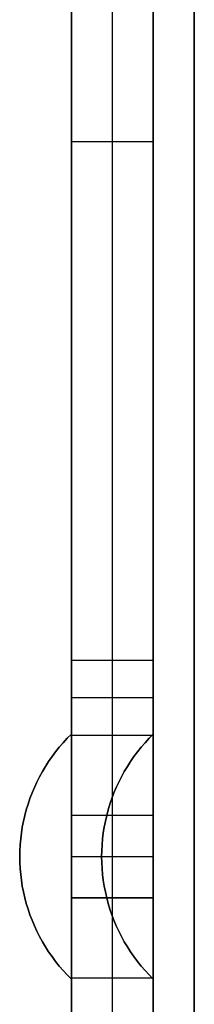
# Model space of a CAD drawing. Header units: millimetres. Extents: x -88 to 88, y -12 to 103.
# Tile 14 of 256: x -69.161 to -68.62, y 9.466 to 12.528. Entities that reach past the tile are written whole.
import ezdxf

# ---------------------------------------------------------------- set-up
doc = ezdxf.new("R2010")
doc.units = ezdxf.units.MM
doc.layers.add('Default', color=7, linetype='Continuous', true_color=0x000000)

msp = doc.modelspace()

# ---------------------------------------------------------------- linework, layer by layer
at = {"layer": 'Default', "color": 254, "true_color": 0xcad1ee}
for points in [[(-69.00117731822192, 16.37678742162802), (-69.00117731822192, 1.289187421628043)], [(-69.00117731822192, 1.289187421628), (-69.00117731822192, 16.37678742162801)], [(-69.00117731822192, 1.035187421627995), (-69.00117731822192, 16.37678742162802)], [(-69.00117731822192, 16.376787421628), (-69.00117731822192, 1.28918742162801)], [(-69.00117731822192, 16.37678742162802), (-69.00117731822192, 1.069216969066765)], [(-68.87417731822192, 1.069216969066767), (-68.87417731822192, 16.37678742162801)], [(-68.74717731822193, 1.289187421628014), (-68.74717731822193, 16.37678742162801)], [(-68.74717731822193, 16.37678742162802), (-68.74717731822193, 1.289187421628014)], [(-68.62017731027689, 7.75650174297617), (-68.62017731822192, 16.37678742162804)], [(-68.62017731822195, 1.644787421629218), (-68.62017731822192, 16.37678742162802)], [(-68.62017731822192, 16.37678742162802), (-68.62017731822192, 1.644787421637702)], [(-69.00117731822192, 13.76058742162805), (-69.00117731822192, 10.53478742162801)], [(-68.87417731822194, 10.53478742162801), (-68.87417731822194, 13.76058742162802)], [(-68.7471773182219, 13.76058742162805), (-68.74717731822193, 10.53478742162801)], [(-68.74717731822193, 12.14768742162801), (-69.00117731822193, 12.14768742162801)], [(-68.74717731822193, 10.53478742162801), (-69.00117731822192, 10.53478742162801)], [(-68.74717731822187, 10.53478742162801), (-69.00117731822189, 10.53478742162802)], [(-68.7471773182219, 10.53478742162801), (-69.00117731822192, 10.53478742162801)], [(-68.74717731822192, 10.41893119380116), (-69.00117731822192, 10.41893119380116)], [(-69.1613518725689, 9.925187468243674), (-69.1610326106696, 9.943636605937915), (-69.16007521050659, 9.96206365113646), (-69.15848081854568, 9.980446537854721), (-69.15625134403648, 9.99876325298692), (-69.15338945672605, 10.01699186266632), (-69.149898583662, 10.03511053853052), (-69.14578290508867, 10.05309758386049), (-69.14104734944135, 10.07093145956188), (-69.13569758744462, 10.08859080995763), (-69.12974002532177, 10.10605448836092), (-69.12318179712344, 10.12330158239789), (-69.1160307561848, 10.1403114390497), (-69.10829546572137, 10.15706368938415), (-69.09998518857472, 10.17353827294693), (-69.09110987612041, 10.18971546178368), (-69.0816801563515, 10.20557588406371), (-69.07170732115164, 10.22110054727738), (-69.0612033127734, 10.23627086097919), (-69.05018070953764, 10.25106865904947), (-69.0386527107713, 10.26547622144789), (-69.02663312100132, 10.2794762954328), (-69.01413633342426, 10.29305211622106), (-69.00117731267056, 10.30618742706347)], [(-69.00117731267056, 10.30618742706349), (-69.01413633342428, 10.29305211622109), (-69.02663312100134, 10.27947629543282), (-69.03865271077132, 10.26547622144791), (-69.05018070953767, 10.2510686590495), (-69.0612033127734, 10.23627086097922), (-69.07170732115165, 10.2211005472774), (-69.08168015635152, 10.20557588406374), (-69.09110987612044, 10.18971546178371), (-69.09998518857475, 10.17353827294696), (-69.1082954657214, 10.15706368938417), (-69.11603075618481, 10.14031143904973), (-69.12318179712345, 10.12330158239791), (-69.1297400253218, 10.10605448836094), (-69.13569758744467, 10.08859080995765), (-69.1410473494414, 10.0709314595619), (-69.1457829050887, 10.05309758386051), (-69.14989858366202, 10.03511053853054), (-69.15338945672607, 10.01699186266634), (-69.1562513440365, 9.998763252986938), (-69.15848081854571, 9.98044653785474), (-69.16007521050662, 9.962063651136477), (-69.16103261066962, 9.94363660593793), (-69.16135187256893, 9.92518746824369)], [(-69.00117731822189, 10.30618742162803), (-69.01413633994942, 10.29305210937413), (-69.02663312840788, 10.27947628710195), (-69.03865271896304, 10.26547621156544), (-69.0501807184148, 10.25106864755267), (-69.06120332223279, 10.23627084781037), (-69.07170733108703, 10.22110053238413), (-69.08168016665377, 10.20557586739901), (-69.09110988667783, 10.18971544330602), (-69.09998519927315, 10.17353825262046), (-69.10829547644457, 10.15706366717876), (-69.11603076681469, 10.14031141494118), (-69.12318180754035, 10.12330155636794), (-69.12974003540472, 10.1060544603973), (-69.13569759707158, 10.08859078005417), (-69.14104735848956, 10.07093142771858), (-69.14578291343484, 10.05309755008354), (-69.14989859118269, 10.03511050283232), (-69.15338946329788, 10.01699182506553), (-69.15625134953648, 9.998763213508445), (-69.1584808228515, 9.980446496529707), (-69.16007521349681, 9.96206360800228), (-69.16103261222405, 9.943636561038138), (-69.16135187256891, 9.925187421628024), (-69.16103261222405, 9.906738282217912), (-69.16007521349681, 9.88831123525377), (-69.1584808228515, 9.869928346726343), (-69.15625134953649, 9.851611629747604), (-69.1533894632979, 9.83338301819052), (-69.1498985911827, 9.815264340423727), (-69.14578291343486, 9.797277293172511), (-69.14104735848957, 9.779443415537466), (-69.13569759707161, 9.761784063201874), (-69.12974003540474, 9.744320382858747), (-69.12318180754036, 9.727073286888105), (-69.1160307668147, 9.710063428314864), (-69.1082954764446, 9.693311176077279), (-69.09998519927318, 9.676836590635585), (-69.09110988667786, 9.66065939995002), (-69.0816801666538, 9.64479897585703), (-69.07170733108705, 9.629274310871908), (-69.06120332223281, 9.614103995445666), (-69.05018071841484, 9.599306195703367), (-69.03865271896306, 9.584898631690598), (-69.02663312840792, 9.570898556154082), (-69.01413633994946, 9.557322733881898), (-69.00117731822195, 9.544187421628)], [(-69.00117731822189, 10.30307496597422), (-68.7471773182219, 10.3030749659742)], [(-68.90735187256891, 9.925187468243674), (-68.9070326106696, 9.943636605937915), (-68.9060752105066, 9.96206365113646), (-68.9044808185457, 9.980446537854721), (-68.90225134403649, 9.99876325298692), (-68.89938945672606, 10.01699186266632), (-68.895898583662, 10.03511053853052), (-68.89178290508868, 10.05309758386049), (-68.88704734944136, 10.07093145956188), (-68.88169758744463, 10.08859080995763), (-68.87574002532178, 10.10605448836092), (-68.86918179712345, 10.12330158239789), (-68.86203075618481, 10.1403114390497), (-68.85429546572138, 10.15706368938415), (-68.84598518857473, 10.17353827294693), (-68.83710987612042, 10.18971546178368), (-68.8276801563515, 10.20557588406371), (-68.81770732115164, 10.22110054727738), (-68.80720331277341, 10.23627086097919), (-68.79618070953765, 10.25106865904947), (-68.78465271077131, 10.26547622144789), (-68.77263312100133, 10.2794762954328), (-68.76013633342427, 10.29305211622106), (-68.74717731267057, 10.30618742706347)], [(-68.7471773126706, 10.30618742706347), (-68.7601363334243, 10.29305211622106), (-68.77263312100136, 10.27947629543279), (-68.78465271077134, 10.26547622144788), (-68.7961807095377, 10.25106865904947), (-68.80720331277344, 10.23627086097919), (-68.81770732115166, 10.22110054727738), (-68.82768015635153, 10.20557588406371), (-68.83710987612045, 10.18971546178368), (-68.84598518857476, 10.17353827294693), (-68.8542954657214, 10.15706368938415), (-68.86203075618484, 10.14031143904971), (-68.86918179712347, 10.12330158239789), (-68.8757400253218, 10.10605448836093), (-68.88169758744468, 10.08859080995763), (-68.88704734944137, 10.07093145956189), (-68.8917829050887, 10.0530975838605), (-68.89589858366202, 10.03511053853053), (-68.89938945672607, 10.01699186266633), (-68.9022513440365, 9.998763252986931), (-68.90448081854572, 9.980446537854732), (-68.90607521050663, 9.962063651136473), (-68.90703261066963, 9.943636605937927), (-68.90735187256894, 9.925187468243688)], [(-68.74717731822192, 10.30618742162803), (-68.76013633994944, 10.29305210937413), (-68.7726331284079, 10.27947628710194), (-68.78465271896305, 10.26547621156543), (-68.7961807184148, 10.25106864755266), (-68.8072033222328, 10.23627084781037), (-68.81770733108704, 10.22110053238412), (-68.82768016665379, 10.205575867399), (-68.83710988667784, 10.18971544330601), (-68.84598519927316, 10.17353825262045), (-68.85429547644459, 10.15706366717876), (-68.8620307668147, 10.14031141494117), (-68.86918180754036, 10.12330155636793), (-68.87574003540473, 10.10605446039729), (-68.88169759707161, 10.08859078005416), (-68.88704735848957, 10.07093142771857), (-68.89178291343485, 10.05309755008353), (-68.8958985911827, 10.03511050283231), (-68.8993894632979, 10.01699182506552), (-68.90225134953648, 9.998763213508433), (-68.90448082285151, 9.980446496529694), (-68.90607521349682, 9.962063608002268), (-68.90703261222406, 9.943636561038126), (-68.90735187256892, 9.925187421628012), (-68.90703261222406, 9.9067382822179), (-68.90607521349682, 9.888311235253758), (-68.90448082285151, 9.869928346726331), (-68.90225134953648, 9.851611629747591), (-68.8993894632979, 9.833383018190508), (-68.89589859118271, 9.815264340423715), (-68.89178291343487, 9.797277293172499), (-68.88704735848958, 9.779443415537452), (-68.88169759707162, 9.76178406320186), (-68.87574003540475, 9.744320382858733), (-68.86918180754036, 9.727073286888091), (-68.86203076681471, 9.71006342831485), (-68.8542954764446, 9.693311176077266), (-68.84598519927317, 9.676836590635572), (-68.83710988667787, 9.660659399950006), (-68.8276801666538, 9.644798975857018), (-68.81770733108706, 9.629274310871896), (-68.80720332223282, 9.614103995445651), (-68.79618071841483, 9.599306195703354), (-68.78465271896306, 9.584898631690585), (-68.77263312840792, 9.570898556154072), (-68.76013633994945, 9.557322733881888), (-68.74717731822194, 9.544187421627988)], [(-69.00117731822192, 10.05293379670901), (-69.00117731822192, 9.797441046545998)], [(-68.7471773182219, 10.05293379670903), (-69.00117731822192, 10.05293379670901)], [(-68.87417731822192, 9.797441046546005), (-68.87417731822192, 10.05293379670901)], [(-68.7471773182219, 10.05293379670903), (-68.7471773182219, 9.797441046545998)], [(-69.00117731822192, 9.925187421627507), (-68.74717731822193, 9.925187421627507)], [(-69.00117731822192, 9.797441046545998), (-68.7471773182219, 9.797441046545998)], [(-68.74717731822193, 9.79744103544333), (-69.00117731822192, 9.79744103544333)], [(-68.7471773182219, 9.547299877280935), (-69.00117731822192, 9.547299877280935)]]:
    msp.add_lwpolyline(points, dxfattribs=at)
at = {"layer": 'Default', "color": 254, "true_color": 0xcad1ee, "extrusion": (1, 0, 0)}
for points in [[(10.53478742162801, -4.874600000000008), (10.53478742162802, -7.314600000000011)], [(10.53478742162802, -7.314600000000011), (10.30307496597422, -8.628706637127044)], [(10.53478742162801, -4.874600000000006), (10.53478742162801, -7.314600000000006)], [(10.53478742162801, -7.314600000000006), (10.3030749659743, -8.628706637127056)], [(10.53478742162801, -4.874600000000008), (10.53478742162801, -7.314600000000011)], [(10.53478742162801, -7.314600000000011), (10.3030749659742, -8.628706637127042)], [(10.30618742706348, -7.822600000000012), (10.30618742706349, -4.112600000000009)], [(10.30618742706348, -7.82260000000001), (10.30618742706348, -4.112600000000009)], [(9.925187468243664, -7.822600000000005), (9.925187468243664, -4.112600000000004)], [(9.925187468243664, -7.822600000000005), (9.925187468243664, -4.112600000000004)], [(9.797441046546, -8.838600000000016), (9.788792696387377, -8.838452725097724), (9.780154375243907, -8.838011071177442), (9.771536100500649, -8.83727555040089), (9.762947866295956, -8.836247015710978), (9.754399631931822, -8.834926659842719), (9.745901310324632, -8.83331601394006), (9.737462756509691, -8.831416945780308), (9.729093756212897, -8.829231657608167), (9.720804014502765, -8.826762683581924), (9.712603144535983, -8.824012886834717), (9.704500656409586, -8.820985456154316), (9.696505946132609, -8.81768390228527), (9.68862828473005, -8.814112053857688), (9.680876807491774, -8.81027405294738), (9.673260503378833, -8.806174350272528), (9.665788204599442, -8.80181770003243), (9.658468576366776, -8.797209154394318), (9.651310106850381, -8.792354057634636), (9.644321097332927, -8.787258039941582), (9.63750965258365, -8.781927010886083), (9.630883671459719, -8.776367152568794), (9.624450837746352, -8.770584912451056), (9.618218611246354, -8.764586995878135), (9.612194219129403, -8.75838035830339), (9.60638464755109, -8.751972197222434), (9.60079663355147, -8.745369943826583), (9.595436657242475, -8.738581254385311), (9.590310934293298, -8.73161400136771), (9.585425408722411, -8.724476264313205), (9.580785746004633, -8.71717632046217), (9.576397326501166, -8.709722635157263), (9.572265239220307, -8.702123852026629), (9.568394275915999, -8.694388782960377), (9.564788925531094, -8.686526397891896), (9.56145336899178, -8.678545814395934), (9.558391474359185, -8.670456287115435), (9.555606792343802, -8.662267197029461), (9.553102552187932, -8.653988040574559), (9.550881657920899, -8.64562841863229), (9.548946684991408, -8.637198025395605), (9.547299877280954, -8.628706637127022)], [(9.54418743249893, -4.112599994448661), (9.544187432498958, -7.822599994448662)], [(9.547299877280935, -8.628706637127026), (9.315587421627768, -7.314600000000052)], [(9.315587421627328, -7.314600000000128), (9.547299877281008, -8.628706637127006)], [(9.54418743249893, -4.112599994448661), (9.544187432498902, -7.822599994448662)], [(9.547299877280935, -8.628706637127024), (9.315587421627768, -7.314600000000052)]]:
    msp.add_lwpolyline(points, dxfattribs=at)
at = {"layer": 'Default', "color": 254, "true_color": 0xcad1ee, "extrusion": (-1.843711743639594e-14, 4.371141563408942e-08, 0.9999999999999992)}
msp.add_lwpolyline([(-69.00117731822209, 10.30618776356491), (-69.01413633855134, 10.29305245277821), (-69.02663312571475, 10.27947663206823), (-69.0386527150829, 10.26547655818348), (-69.05018071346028, 10.25106899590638), (-69.06120331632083, 10.23627119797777), (-69.07170732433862, 10.22110088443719), (-69.08168015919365, 10.20557622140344), (-69.09110987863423, 10.18971579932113), (-69.09998519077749, 10.17353861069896), (-69.10829546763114, 10.15706402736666), (-69.11603075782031, 10.14031177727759), (-69.12318179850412, 10.12330192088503), (-69.1297400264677, 10.10605482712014), (-69.13569758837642, 10.08859114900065), (-69.14104735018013, 10.07093179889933), (-69.14578290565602, 10.05309792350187), (-69.14989858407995, 10.03511087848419), (-69.15338945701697, 10.01699220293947), (-69.15625134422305, 9.998763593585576), (-69.15848081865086, 9.980446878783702), (-69.16007521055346, 9.9620639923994), (-69.16103261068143, 9.943636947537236), (-69.16135187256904, 9.925187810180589)], dxfattribs=at)
at = {"layer": 'Default', "color": 254, "true_color": 0xcad1ee, "extrusion": (0.9999999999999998, -2.185576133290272e-08, -6.277537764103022e-14)}
msp.add_lwpolyline([(10.30618591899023, -4.112600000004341), (10.30609205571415, -4.104143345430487), (10.30580713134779, -4.095614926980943), (10.30532626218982, -4.087020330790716), (10.30464473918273, -4.078365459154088), (10.303758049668, -4.0696565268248), (10.30266189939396, -4.060900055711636), (10.30135223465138, -4.052102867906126), (10.29982526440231, -4.043272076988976), (10.29807748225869, -4.03441507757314), (10.29610568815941, -4.02553953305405), (10.2939070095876, -4.016653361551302), (10.29147892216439, -4.007764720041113), (10.28881926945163, -3.998881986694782), (10.28592628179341, -3.990013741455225), (10.2827985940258, -3.98116874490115), (10.27943526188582, -3.972355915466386), (10.27583577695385, -3.963584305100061), (10.27200007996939, -3.954863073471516), (10.26792857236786, -3.946201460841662), (10.26362212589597, -3.93760875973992), (10.25908209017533, -3.929094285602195), (10.25431029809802, -3.920667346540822), (10.24930906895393, -3.912337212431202), (10.24408120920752, -3.904113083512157), (10.23863001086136, -3.89600405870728), (10.23295924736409, -3.888019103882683), (10.22707316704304, -3.880167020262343), (10.22097648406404, -3.872456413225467), (10.21467436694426, -3.864895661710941), (10.20817242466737, -3.857492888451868), (10.20147669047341, -3.850255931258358), (10.19459360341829, -3.843192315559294), (10.18752998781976, -3.836309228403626), (10.18029303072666, -3.829613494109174), (10.17289025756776, -3.823111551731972), (10.16532950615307, -3.816809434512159), (10.15761889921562, -3.810712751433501), (10.14976681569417, -3.804826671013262), (10.14178186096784, -3.799155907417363), (10.13367283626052, -3.793704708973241), (10.12544870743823, -3.788476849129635), (10.11711857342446, -3.783475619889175), (10.10869163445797, -3.77870382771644), (10.10017716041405, -3.774163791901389), (10.09158445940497, -3.769857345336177), (10.08292284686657, -3.7657858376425), (10.07420161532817, -3.761950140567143), (10.06543000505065, -3.758350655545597), (10.05661717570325, -3.754987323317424), (10.04777217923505, -3.751859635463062), (10.03890393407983, -3.748966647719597), (10.03002120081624, -3.746306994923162), (10.02113255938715, -3.743878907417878), (10.0122463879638, -3.741680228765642), (10.00337084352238, -3.739708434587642), (9.994513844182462, -3.737960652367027), (9.985683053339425, -3.736433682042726), (9.976885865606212, -3.735124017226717), (9.968129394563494, -3.734027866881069), (9.959420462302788, -3.733141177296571), (9.950765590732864, -3.732459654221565), (9.942170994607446, -3.731978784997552), (9.933642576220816, -3.731693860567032), (9.925185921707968, -3.731599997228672), (9.916729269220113, -3.731693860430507), (9.908200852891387, -3.731978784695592), (9.899606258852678, -3.732459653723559), (9.890951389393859, -3.733141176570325), (9.882242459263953, -3.734027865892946), (9.873485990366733, -3.7351240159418), (9.864688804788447, -3.736433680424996), (9.855858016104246, -3.73796065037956), (9.847001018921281, -3.739708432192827), (9.83812547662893, -3.741680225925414), (9.82923930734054, -3.743878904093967), (9.820350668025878, -3.74630699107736), (9.811467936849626, -3.74896664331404), (9.802599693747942, -3.751859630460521), (9.793754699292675, -3.754987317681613), (9.784941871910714, -3.758350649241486), (9.776170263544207, -3.761950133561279), (9.767449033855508, -3.765785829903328), (9.758787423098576, -3.769857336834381), (9.750194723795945, -3.774163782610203), (9.741680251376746, -3.778703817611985), (9.73325331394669, -3.78347560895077), (9.724923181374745, -3.788476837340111), (9.716699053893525, -3.793704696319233), (9.708590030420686, -3.799155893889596), (9.700605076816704, -3.80482665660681), (9.692752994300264, -3.810712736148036), (9.685042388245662, -3.81680941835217), (9.677481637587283, -3.823111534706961), (9.670078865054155, -3.829613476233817), (9.66284190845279, -3.836309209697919), (9.655778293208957, -3.843192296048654), (9.648895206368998, -3.850255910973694), (9.642199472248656, -3.857492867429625), (9.635697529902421, -3.864895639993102), (9.629395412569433, -3.872456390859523), (9.623298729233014, -3.880166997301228), (9.617412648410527, -3.888019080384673), (9.611741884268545, -3.89600403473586), (9.606290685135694, -3.904113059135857), (9.601062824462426, -3.912337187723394), (9.596061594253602, -3.920667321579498), (9.591289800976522, -3.92909426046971), (9.586749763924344, -3.937608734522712), (9.582443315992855, -3.946201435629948), (9.578371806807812, -3.954863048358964), (9.574536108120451, -3.963584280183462), (9.570936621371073, -3.972355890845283), (9.567573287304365, -3.981168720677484), (9.56444559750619, -3.990013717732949), (9.561552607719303, -3.998881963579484), (9.558892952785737, -4.007764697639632), (9.55646486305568, -4.016653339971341), (9.55426618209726, -4.025539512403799), (9.55229438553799, -4.034415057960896), (9.55054660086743, -4.043272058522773), (9.549019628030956, -4.052102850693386), (9.547709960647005, -4.060900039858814), (9.546613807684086, -4.069656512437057), (9.545727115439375, -4.078365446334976), (9.545045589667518, -4.087020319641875), (9.544564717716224, -4.095614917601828), (9.54427979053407, -4.104143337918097), (9.544185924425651, -4.112599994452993)], dxfattribs=at)
at = {"layer": 'Default', "color": 254, "true_color": 0xcad1ee, "extrusion": (0.9999999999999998, -2.18556854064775e-08, 4.879210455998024e-14)}
msp.add_lwpolyline([(9.544185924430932, -7.822599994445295), (9.544279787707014, -7.831056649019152), (9.54456471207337, -7.839585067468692), (9.545045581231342, -7.848179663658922), (9.545727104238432, -7.856834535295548), (9.546613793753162, -7.865543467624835), (9.547709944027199, -7.874299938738), (9.549019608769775, -7.883097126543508), (9.550546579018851, -7.891927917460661), (9.552294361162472, -7.900784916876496), (9.554266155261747, -7.909660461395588), (9.556464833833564, -7.918546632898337), (9.558892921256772, -7.927435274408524), (9.561552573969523, -7.936318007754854), (9.564445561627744, -7.945186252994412), (9.567573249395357, -7.954031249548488), (9.570936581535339, -7.962844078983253), (9.574536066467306, -7.971615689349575), (9.578371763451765, -7.980336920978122), (9.582443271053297, -7.988998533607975), (9.58674971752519, -7.997591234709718), (9.591289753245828, -8.006105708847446), (9.596061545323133, -8.014532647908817), (9.601062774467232, -8.022862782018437), (9.60629063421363, -8.031086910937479), (9.611741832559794, -8.039195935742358), (9.617412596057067, -8.047180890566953), (9.623298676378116, -8.055032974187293), (9.629395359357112, -8.06274358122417), (9.635697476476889, -8.070304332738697), (9.64219941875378, -8.07770710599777), (9.648895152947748, -8.08494406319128), (9.65577824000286, -8.092007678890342), (9.662841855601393, -8.098890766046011), (9.670078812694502, -8.105586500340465), (9.677481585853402, -8.112088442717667), (9.685042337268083, -8.11839055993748), (9.692752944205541, -8.124487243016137), (9.70060502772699, -8.130373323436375), (9.708589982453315, -8.136044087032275), (9.716699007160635, -8.141495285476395), (9.72492313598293, -8.146723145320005), (9.733253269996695, -8.151724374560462), (9.741680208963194, -8.1564961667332), (9.750194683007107, -8.161036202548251), (9.758787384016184, -8.165342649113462), (9.76744899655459, -8.16941415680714), (9.776170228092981, -8.173249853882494), (9.784941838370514, -8.176849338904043), (9.793754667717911, -8.180212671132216), (9.802599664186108, -8.183340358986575), (9.811467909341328, -8.18623334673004), (9.820350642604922, -8.188892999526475), (9.829239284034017, -8.191321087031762), (9.83812545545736, -8.193519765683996), (9.847000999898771, -8.195491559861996), (9.855857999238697, -8.19723934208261), (9.86468879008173, -8.19876631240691), (9.873485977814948, -8.20007597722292), (9.882242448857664, -8.201172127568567), (9.890951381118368, -8.202058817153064), (9.899606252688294, -8.202740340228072), (9.908200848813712, -8.203221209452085), (9.916729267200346, -8.203506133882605), (9.925185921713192, -8.203599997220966), (9.933642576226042, -8.203506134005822), (9.942170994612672, -8.203221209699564), (9.950765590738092, -8.20274034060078), (9.959420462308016, -8.202058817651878), (9.96812939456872, -8.201172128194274), (9.976885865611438, -8.200075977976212), (9.985683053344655, -8.198766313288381), (9.99451384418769, -8.19723934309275), (10.00337084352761, -8.195491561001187), (10.01224638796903, -8.193519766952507), (10.02113255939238, -8.19132108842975), (10.03002120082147, -8.188893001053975), (10.03890393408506, -8.186233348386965), (10.04777217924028, -8.183340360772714), (10.05661717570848, -8.18021267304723), (10.06543000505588, -8.176849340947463), (10.07420161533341, -8.173249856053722), (10.0829228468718, -8.16941415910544), (10.09158445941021, -8.165342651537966), (10.10017716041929, -8.161036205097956), (10.1086916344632, -8.156496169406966), (10.1171185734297, -8.151724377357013), (10.12544870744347, -8.146723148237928), (10.13367283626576, -8.141495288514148), (10.14178186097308, -8.136044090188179), (10.1497668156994, -8.130373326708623), (10.15761889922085, -8.124487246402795), (10.16532950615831, -8.118390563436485), (10.17289025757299, -8.112088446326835), (10.18029303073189, -8.105586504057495), (10.187529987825, -8.098890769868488), (10.19459360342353, -8.092007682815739), (10.20147669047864, -8.084944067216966), (10.20817242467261, -8.077707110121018), (10.2146743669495, -8.07030433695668), (10.22097648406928, -8.06274358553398), (10.22707316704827, -8.055032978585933), (10.23295924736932, -8.047180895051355), (10.2386300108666, -8.039195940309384), (10.24408120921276, -8.031086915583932), (10.24930906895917, -8.022862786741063), (10.25431029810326, -8.014532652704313), (10.25908209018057, -8.006105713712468), (10.2636221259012, -7.997591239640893), (10.2679285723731, -7.988998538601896), (10.27200007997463, -7.980336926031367), (10.27583577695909, -7.971615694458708), (10.27943526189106, -7.962844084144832), (10.28279859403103, -7.954031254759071), (10.28592628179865, -7.945186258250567), (10.28881926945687, -7.936318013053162), (10.29147892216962, -7.927435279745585), (10.29390700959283, -7.918546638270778), (10.29610568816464, -7.909660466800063), (10.29807748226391, -7.900784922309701), (10.29982526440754, -7.891927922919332), (10.30135223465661, -7.883097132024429), (10.30266189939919, -7.874299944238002), (10.30375804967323, -7.86554347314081), (10.30464473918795, -7.856834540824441), (10.30532626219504, -7.848179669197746), (10.30580713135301, -7.839585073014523), (10.30609205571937, -7.831056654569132), (10.30618591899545, -7.822599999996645)], dxfattribs=at)
at = {"layer": 'Default', "color": 254, "true_color": 0xcad1ee, "extrusion": (1, -1.53811851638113e-13, 1.833058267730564e-13)}
msp.add_lwpolyline([(10.30307496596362, -8.628706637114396), (10.30142815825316, -8.637198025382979), (10.29949318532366, -8.645628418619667), (10.29727229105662, -8.653988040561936), (10.29476805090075, -8.66226719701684), (10.29198336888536, -8.670456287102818), (10.28892147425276, -8.678545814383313), (10.28558591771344, -8.686526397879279), (10.28198056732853, -8.694388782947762), (10.27810960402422, -8.702123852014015), (10.27397751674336, -8.709722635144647), (10.26958909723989, -8.717176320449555), (10.2649494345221, -8.724476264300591), (10.26006390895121, -8.731614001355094), (10.25493818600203, -8.738581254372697), (10.24957820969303, -8.745369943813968), (10.2439901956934, -8.75197219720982), (10.23818062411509, -8.758380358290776), (10.23215623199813, -8.764586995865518), (10.22592400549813, -8.77058491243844), (10.21949117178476, -8.776367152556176), (10.21286519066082, -8.781927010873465), (10.20605374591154, -8.787258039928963), (10.19906473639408, -8.792354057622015), (10.19190626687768, -8.797209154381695), (10.18458663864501, -8.801817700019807), (10.17711433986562, -8.806174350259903), (10.16949803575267, -8.810274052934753), (10.16174655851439, -8.81411205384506), (10.15386889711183, -8.817683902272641), (10.14587418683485, -8.820985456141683), (10.13777169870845, -8.824012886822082), (10.12957082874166, -8.82676268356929), (10.12128108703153, -8.829231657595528), (10.11291208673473, -8.831416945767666), (10.10447353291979, -8.833316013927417), (10.09597521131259, -8.834926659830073), (10.08742697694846, -8.83624701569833), (10.07883874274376, -8.837275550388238), (10.0702204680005, -8.83801107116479), (10.06158214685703, -8.83845272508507), (10.0529337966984, -8.838599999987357)], dxfattribs=at)
at = {"layer": 'Default', "color": 254, "true_color": 0xcad1ee, "extrusion": (-1.84371148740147e-14, 4.371141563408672e-08, 0.9999999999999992)}
msp.add_lwpolyline([(-68.74717731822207, 10.30618776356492), (-68.76013633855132, 10.29305245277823), (-68.77263312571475, 10.27947663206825), (-68.78465271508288, 10.2654765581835), (-68.79618071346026, 10.25106899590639), (-68.80720331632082, 10.23627119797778), (-68.8177073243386, 10.2211008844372), (-68.82768015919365, 10.20557622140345), (-68.83710987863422, 10.18971579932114), (-68.84598519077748, 10.17353861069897), (-68.85429546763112, 10.15706402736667), (-68.8620307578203, 10.1403117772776), (-68.86918179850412, 10.12330192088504), (-68.8757400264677, 10.10605482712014), (-68.8816975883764, 10.08859114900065), (-68.88704735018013, 10.07093179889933), (-68.89178290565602, 10.05309792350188), (-68.89589858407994, 10.0351108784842), (-68.89938945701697, 10.01699220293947), (-68.90225134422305, 9.998763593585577), (-68.90448081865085, 9.980446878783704), (-68.90607521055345, 9.9620639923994), (-68.90703261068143, 9.943636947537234), (-68.90735187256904, 9.925187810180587)], dxfattribs=at)
at = {"layer": 'Default', "color": 254, "true_color": 0xcad1ee, "extrusion": (1, 1.12281346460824e-13, -6.610658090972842e-14)}
msp.add_lwpolyline([(10.30307496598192, -8.628706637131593), (10.30142815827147, -8.637198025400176), (10.29949318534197, -8.645628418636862), (10.29727229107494, -8.653988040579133), (10.29476805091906, -8.662267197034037), (10.29198336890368, -8.670456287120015), (10.28892147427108, -8.678545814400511), (10.28558591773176, -8.686526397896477), (10.28198056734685, -8.69438878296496), (10.27810960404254, -8.702123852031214), (10.27397751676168, -8.709722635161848), (10.26958909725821, -8.717176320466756), (10.26494943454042, -8.724476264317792), (10.26006390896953, -8.731614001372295), (10.25493818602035, -8.7385812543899), (10.24957820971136, -8.74536994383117), (10.24399019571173, -8.751972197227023), (10.23818062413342, -8.75838035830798), (10.23215623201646, -8.764586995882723), (10.22592400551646, -8.770584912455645), (10.21949117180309, -8.776367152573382), (10.21286519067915, -8.781927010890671), (10.20605374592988, -8.78725803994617), (10.19906473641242, -8.792354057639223), (10.19190626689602, -8.797209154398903), (10.18458663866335, -8.801817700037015), (10.17711433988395, -8.80617435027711), (10.16949803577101, -8.81027405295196), (10.16174655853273, -8.814112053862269), (10.15386889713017, -8.81768390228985), (10.14587418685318, -8.820985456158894), (10.13777169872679, -8.824012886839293), (10.12957082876, -8.8267626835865), (10.12128108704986, -8.829231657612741), (10.11291208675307, -8.831416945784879), (10.10447353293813, -8.83331601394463), (10.09597521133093, -8.834926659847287), (10.08742697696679, -8.836247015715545), (10.0788387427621, -8.837275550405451), (10.07022046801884, -8.838011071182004), (10.06158214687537, -8.838452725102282), (10.05293379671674, -8.838600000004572)], dxfattribs=at)
at = {"layer": 'Default', "color": 254, "true_color": 0xcad1ee, "extrusion": (0.9999999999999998, -2.18557232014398e-08, 1.182693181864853e-14)}
msp.add_lwpolyline([(10.3061859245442, -4.112599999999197), (10.30609206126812, -4.104143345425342), (10.30580713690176, -4.095614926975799), (10.30532626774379, -4.087020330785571), (10.3046447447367, -4.078365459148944), (10.30375805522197, -4.069656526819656), (10.30266190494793, -4.060900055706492), (10.30135224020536, -4.052102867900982), (10.29982526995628, -4.043272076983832), (10.29807748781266, -4.034415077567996), (10.29610569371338, -4.025539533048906), (10.29390701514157, -4.016653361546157), (10.29147892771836, -4.007764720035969), (10.28881927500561, -3.998881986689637), (10.28592628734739, -3.990013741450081), (10.28279859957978, -3.981168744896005), (10.2794352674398, -3.972355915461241), (10.27583578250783, -3.963584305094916), (10.27200008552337, -3.954863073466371), (10.26792857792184, -3.946201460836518), (10.26362213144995, -3.937608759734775), (10.25908209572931, -3.929094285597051), (10.25431030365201, -3.920667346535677), (10.24930907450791, -3.912337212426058), (10.2440812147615, -3.904113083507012), (10.23863001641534, -3.896004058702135), (10.23295925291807, -3.888019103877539), (10.22707317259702, -3.8801670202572), (10.22097648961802, -3.872456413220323), (10.21467437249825, -3.864895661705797), (10.20817243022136, -3.857492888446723), (10.20147669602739, -3.850255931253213), (10.19459360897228, -3.84319231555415), (10.18752999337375, -3.836309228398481), (10.18029303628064, -3.829613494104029), (10.17289026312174, -3.823111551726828), (10.16532951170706, -3.816809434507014), (10.1576189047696, -3.810712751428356), (10.14976682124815, -3.804826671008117), (10.14178186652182, -3.799155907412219), (10.1336728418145, -3.793704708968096), (10.12544871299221, -3.78847684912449), (10.11711857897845, -3.78347561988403), (10.10869164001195, -3.778703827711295), (10.10017716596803, -3.774163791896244), (10.09158446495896, -3.769857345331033), (10.08292285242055, -3.765785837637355), (10.07420162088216, -3.761950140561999), (10.06543001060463, -3.758350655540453), (10.05661718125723, -3.754987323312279), (10.04777218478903, -3.751859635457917), (10.03890393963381, -3.748966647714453), (10.03002120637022, -3.746306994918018), (10.02113256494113, -3.743878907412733), (10.01224639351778, -3.741680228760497), (10.00337084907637, -3.739708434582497), (9.994513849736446, -3.737960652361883), (9.98568305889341, -3.736433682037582), (9.976885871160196, -3.735124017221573), (9.968129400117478, -3.734027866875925), (9.959420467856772, -3.733141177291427), (9.950765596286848, -3.732459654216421), (9.94217100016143, -3.731978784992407), (9.9336425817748, -3.731693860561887), (9.925185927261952, -3.731599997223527), (9.916729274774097, -3.731693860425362), (9.90820085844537, -3.731978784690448), (9.899606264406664, -3.732459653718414), (9.890951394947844, -3.73314117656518), (9.882242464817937, -3.734027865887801), (9.873485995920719, -3.735124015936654), (9.864688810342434, -3.73643368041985), (9.855858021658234, -3.737960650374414), (9.847001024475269, -3.739708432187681), (9.838125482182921, -3.741680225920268), (9.829239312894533, -3.743878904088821), (9.820350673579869, -3.746306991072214), (9.81146794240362, -3.748966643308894), (9.802599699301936, -3.751859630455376), (9.793754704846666, -3.754987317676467), (9.784941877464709, -3.758350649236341), (9.776170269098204, -3.761950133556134), (9.767449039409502, -3.765785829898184), (9.75878742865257, -3.769857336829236), (9.750194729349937, -3.774163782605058), (9.741680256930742, -3.77870381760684), (9.733253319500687, -3.783475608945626), (9.724923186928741, -3.788476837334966), (9.71669905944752, -3.793704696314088), (9.708590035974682, -3.799155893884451), (9.7006050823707, -3.804826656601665), (9.69275299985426, -3.810712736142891), (9.68504239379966, -3.816809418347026), (9.677481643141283, -3.823111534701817), (9.670078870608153, -3.829613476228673), (9.662841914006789, -3.836309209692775), (9.655778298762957, -3.843192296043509), (9.648895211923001, -3.85025591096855), (9.642199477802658, -3.85749286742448), (9.635697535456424, -3.864895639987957), (9.629395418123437, -3.872456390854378), (9.623298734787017, -3.880166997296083), (9.61741265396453, -3.888019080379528), (9.611741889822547, -3.896004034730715), (9.606290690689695, -3.904113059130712), (9.601062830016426, -3.912337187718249), (9.596061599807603, -3.920667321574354), (9.591289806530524, -3.929094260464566), (9.586749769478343, -3.937608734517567), (9.582443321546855, -3.946201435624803), (9.578371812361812, -3.95486304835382), (9.574536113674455, -3.963584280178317), (9.570936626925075, -3.972355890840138), (9.567573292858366, -3.981168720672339), (9.56444560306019, -3.990013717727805), (9.561552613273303, -3.998881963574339), (9.558892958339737, -4.007764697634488), (9.556464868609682, -4.016653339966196), (9.554266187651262, -4.025539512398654), (9.55229439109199, -4.034415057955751), (9.55054660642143, -4.043272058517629), (9.549019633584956, -4.052102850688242), (9.547709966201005, -4.06090003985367), (9.546613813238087, -4.069656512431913), (9.545727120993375, -4.078365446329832), (9.545045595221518, -4.08702031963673), (9.544564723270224, -4.095614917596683), (9.54427979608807, -4.104143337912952), (9.54418592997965, -4.112599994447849)], dxfattribs=at)
at = {"layer": 'Default', "color": 254, "true_color": 0xcad1ee, "extrusion": (0.9999999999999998, -2.185566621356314e-08, 1.048716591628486e-13)}
msp.add_lwpolyline([(9.54418592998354, -7.822599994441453), (9.544279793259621, -7.831056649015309), (9.544564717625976, -7.83958506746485), (9.545045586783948, -7.848179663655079), (9.545727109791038, -7.856834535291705), (9.546613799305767, -7.865543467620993), (9.547709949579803, -7.874299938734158), (9.54901961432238, -7.883097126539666), (9.550546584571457, -7.891927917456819), (9.55229436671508, -7.900784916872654), (9.554266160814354, -7.909660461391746), (9.55646483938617, -7.918546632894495), (9.558892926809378, -7.927435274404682), (9.561552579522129, -7.936318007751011), (9.56444556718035, -7.945186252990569), (9.567573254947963, -7.954031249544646), (9.570936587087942, -7.962844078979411), (9.57453607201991, -7.971615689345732), (9.578371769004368, -7.980336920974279), (9.582443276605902, -7.988998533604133), (9.586749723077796, -7.997591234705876), (9.591289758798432, -8.006105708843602), (9.596061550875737, -8.014532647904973), (9.601062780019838, -8.022862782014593), (9.606290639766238, -8.031086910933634), (9.6117418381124, -8.039195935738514), (9.617412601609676, -8.047180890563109), (9.623298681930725, -8.05503297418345), (9.62939536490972, -8.062743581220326), (9.6356974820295, -8.070304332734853), (9.64219942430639, -8.077707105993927), (9.648895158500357, -8.084944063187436), (9.655778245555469, -8.092007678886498), (9.662841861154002, -8.098890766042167), (9.670078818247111, -8.10558650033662), (9.67748159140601, -8.112088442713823), (9.685042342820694, -8.118390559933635), (9.692752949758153, -8.124487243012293), (9.700605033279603, -8.13037332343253), (9.70858998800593, -8.136044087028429), (9.71669901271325, -8.14149528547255), (9.724923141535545, -8.146723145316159), (9.733253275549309, -8.151724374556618), (9.741680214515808, -8.156496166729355), (9.750194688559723, -8.161036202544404), (9.758787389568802, -8.165342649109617), (9.767449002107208, -8.169414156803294), (9.776170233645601, -8.173249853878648), (9.784941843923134, -8.176849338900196), (9.79375467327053, -8.18021267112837), (9.80259966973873, -8.18334035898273), (9.811467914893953, -8.186233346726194), (9.820350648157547, -8.18889299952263), (9.829239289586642, -8.191321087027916), (9.838125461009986, -8.19351976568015), (9.847001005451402, -8.19549155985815), (9.855858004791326, -8.197239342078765), (9.86468879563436, -8.198766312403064), (9.873485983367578, -8.200075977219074), (9.882242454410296, -8.201172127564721), (9.890951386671, -8.20205881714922), (9.899606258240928, -8.202740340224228), (9.908200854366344, -8.203221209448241), (9.916729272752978, -8.203506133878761), (9.925185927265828, -8.20359999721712), (9.933642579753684, -8.203506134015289), (9.94217099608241, -8.2032212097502), (9.950765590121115, -8.202740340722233), (9.959420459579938, -8.202058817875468), (9.968129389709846, -8.201172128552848), (9.976885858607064, -8.200075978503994), (9.985683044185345, -8.198766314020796), (9.994513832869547, -8.197239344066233), (10.00337083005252, -8.195491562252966), (10.01224637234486, -8.19351976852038), (10.02113254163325, -8.191321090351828), (10.03002118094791, -8.188893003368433), (10.03890391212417, -8.186233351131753), (10.04777215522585, -8.183340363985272), (10.05661714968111, -8.180212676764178), (10.06542997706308, -8.176849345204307), (10.07420158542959, -8.173249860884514), (10.08292281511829, -8.169414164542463), (10.09158442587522, -8.165342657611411), (10.10017712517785, -8.16103621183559), (10.10869159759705, -8.156496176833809), (10.1171185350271, -8.151724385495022), (10.12544866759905, -8.146723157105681), (10.13367279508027, -8.141495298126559), (10.14178181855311, -8.136044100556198), (10.14976677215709, -8.130373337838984), (10.15761885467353, -8.124487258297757), (10.16532946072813, -8.118390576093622), (10.17289021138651, -8.112088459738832), (10.18029298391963, -8.105586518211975), (10.187529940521, -8.098890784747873), (10.19459355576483, -8.09200769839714), (10.20147664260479, -8.0849440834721), (10.20817237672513, -8.077707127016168), (10.21467431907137, -8.07030435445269), (10.22097643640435, -8.06274360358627), (10.22707311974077, -8.055032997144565), (10.23295920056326, -8.047180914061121), (10.23862996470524, -8.039195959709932), (10.24408116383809, -8.031086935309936), (10.24930902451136, -8.022862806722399), (10.25431025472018, -8.014532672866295), (10.25908204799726, -8.006105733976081), (10.26362208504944, -7.997591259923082), (10.26792853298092, -7.988998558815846), (10.27200004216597, -7.980336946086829), (10.27583574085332, -7.971615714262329), (10.2794352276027, -7.962844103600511), (10.28279856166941, -7.954031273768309), (10.28592625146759, -7.945186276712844), (10.28881924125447, -7.936318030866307), (10.29147889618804, -7.927435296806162), (10.29390698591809, -7.918546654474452), (10.29610566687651, -7.909660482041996), (10.29807746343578, -7.900784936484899), (10.29982524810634, -7.891927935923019), (10.30135222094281, -7.883097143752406), (10.30266188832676, -7.874299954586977), (10.30375804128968, -7.865543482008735), (10.30464473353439, -7.856834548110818), (10.30532625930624, -7.848179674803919), (10.30580713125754, -7.839585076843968), (10.30609205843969, -7.831056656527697), (10.30618592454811, -7.822599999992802)], dxfattribs=at)
at = {"layer": 'Default', "color": 254, "true_color": 0xcad1ee, "extrusion": (1, -2.245626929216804e-13, 1.322131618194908e-13)}
msp.add_lwpolyline([(10.30307496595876, -8.62870663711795), (10.3014281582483, -8.637198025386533), (10.29949318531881, -8.645628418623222), (10.29727229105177, -8.65398804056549), (10.2947680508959, -8.662267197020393), (10.29198336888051, -8.670456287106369), (10.28892147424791, -8.678545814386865), (10.28558591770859, -8.68652639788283), (10.28198056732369, -8.694388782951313), (10.27810960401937, -8.702123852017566), (10.27397751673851, -8.709722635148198), (10.26958909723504, -8.717176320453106), (10.26494943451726, -8.72447626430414), (10.26006390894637, -8.731614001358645), (10.25493818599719, -8.738581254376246), (10.24957820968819, -8.745369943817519), (10.24399019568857, -8.75197219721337), (10.23818062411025, -8.758380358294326), (10.2321562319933, -8.764586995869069), (10.2259240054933, -8.77058491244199), (10.21949117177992, -8.776367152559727), (10.21286519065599, -8.781927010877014), (10.20605374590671, -8.787258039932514), (10.19906473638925, -8.792354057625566), (10.19190626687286, -8.797209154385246), (10.18458663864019, -8.801817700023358), (10.17711433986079, -8.806174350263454), (10.16949803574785, -8.810274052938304), (10.16174655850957, -8.814112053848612), (10.15386889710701, -8.817683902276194), (10.14587418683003, -8.820985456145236), (10.13777169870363, -8.824012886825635), (10.12957082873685, -8.826762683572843), (10.12128108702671, -8.829231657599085), (10.11291208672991, -8.831416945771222), (10.10447353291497, -8.833316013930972), (10.09597521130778, -8.834926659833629), (10.08742697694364, -8.836247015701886), (10.07883874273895, -8.837275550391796), (10.07022046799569, -8.83801107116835), (10.06158214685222, -8.83845272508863), (10.05293379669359, -8.838599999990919)], dxfattribs=at)
at = {"layer": 'Default', "color": 254, "true_color": 0xcad1ee, "extrusion": (1.041096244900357e-08, 1.894728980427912e-08, 0.9999999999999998)}
msp.add_lwpolyline([(-69.00117724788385, 9.544187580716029), (-69.01413626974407, 9.557322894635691), (-69.02663305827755, 9.570898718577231), (-69.0386526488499, 9.5848987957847), (-69.05018064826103, 9.599306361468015), (-69.06120325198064, 9.614104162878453), (-69.07170726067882, 9.629274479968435), (-69.08168009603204, 9.644799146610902), (-69.09110981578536, 9.660659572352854), (-69.09998512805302, 9.676836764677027), (-69.10829540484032, 9.693311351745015), (-69.11603069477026, 9.710063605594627), (-69.12318173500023, 9.7270734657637), (-69.129739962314, 9.744320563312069), (-69.13569752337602, 9.76178424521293), (-69.14104728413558, 9.779443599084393), (-69.14578283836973, 9.79727747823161), (-69.14989851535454, 9.815264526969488), (-69.15338938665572, 9.833383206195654), (-69.15625127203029, 9.85161181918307), (-69.1584807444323, 9.869928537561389), (-69.16007513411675, 9.88831142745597), (-69.16103253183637, 9.906738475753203), (-69.16135179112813, 9.925187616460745)], dxfattribs=at)
at = {"layer": 'Default', "color": 254, "true_color": 0xcad1ee, "extrusion": (1.041098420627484e-08, 1.894730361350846e-08, 0.9999999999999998)}
msp.add_lwpolyline([(-69.00117728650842, 9.544187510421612), (-69.01413630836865, 9.557322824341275), (-69.02663309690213, 9.57089864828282), (-69.03865268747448, 9.584898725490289), (-69.05018068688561, 9.599306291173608), (-69.0612032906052, 9.61410409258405), (-69.07170729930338, 9.629274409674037), (-69.08168013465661, 9.644799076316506), (-69.09110985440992, 9.660659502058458), (-69.0999851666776, 9.676836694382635), (-69.1082954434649, 9.693311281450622), (-69.11603073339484, 9.710063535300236), (-69.1231817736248, 9.727073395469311), (-69.12974000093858, 9.744320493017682), (-69.13569756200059, 9.761784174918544), (-69.14104732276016, 9.779443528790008), (-69.1457828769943, 9.797277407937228), (-69.14989855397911, 9.815264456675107), (-69.1533894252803, 9.833383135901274), (-69.15625131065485, 9.85161174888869), (-69.15848078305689, 9.869928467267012), (-69.16007517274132, 9.888311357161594), (-69.16103257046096, 9.906738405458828), (-69.16135182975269, 9.925187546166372)], dxfattribs=at)
at = {"layer": 'Default', "color": 254, "true_color": 0xcad1ee, "extrusion": (8.742278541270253e-08, 0.9999999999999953, -4.371140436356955e-08)}
msp.add_lwpolyline([(69.00117818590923, -8.203599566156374), (69.01413720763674, -8.190464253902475), (69.0266339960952, -8.17688843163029), (69.03865358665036, -8.162888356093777), (69.0501815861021, -8.14848079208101), (69.06120418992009, -8.133682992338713), (69.07170819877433, -8.118512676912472), (69.08168103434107, -8.10298801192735), (69.09111075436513, -8.087127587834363), (69.09998606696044, -8.0709503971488), (69.10829634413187, -8.054475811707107), (69.11603163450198, -8.037723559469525), (69.12318267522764, -8.020713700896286), (69.12974090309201, -8.003466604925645), (69.13569846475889, -7.986002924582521), (69.14104822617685, -7.968343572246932), (69.14578378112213, -7.950509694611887), (69.14989945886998, -7.932522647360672), (69.15339033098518, -7.91440396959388), (69.15625221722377, -7.896175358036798), (69.15848169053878, -7.877858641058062), (69.16007608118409, -7.859475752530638), (69.16103347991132, -7.841048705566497), (69.16135274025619, -7.822599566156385)], dxfattribs=at)
at = {"layer": 'Default', "color": 254, "true_color": 0xcad1ee, "extrusion": (8.74227653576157e-08, 0.9999999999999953, -4.371140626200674e-08)}
msp.add_lwpolyline([(69.00117818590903, -3.731599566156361), (69.01413720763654, -3.74473487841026), (69.026633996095, -3.758310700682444), (69.03865358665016, -3.772310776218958), (69.0501815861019, -3.786718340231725), (69.0612041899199, -3.801516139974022), (69.07170819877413, -3.816686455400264), (69.08168103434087, -3.832211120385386), (69.09111075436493, -3.848071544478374), (69.09998606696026, -3.864248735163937), (69.10829634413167, -3.880723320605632), (69.1160316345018, -3.897475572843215), (69.12318267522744, -3.914485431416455), (69.12974090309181, -3.931732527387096), (69.1356984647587, -3.949196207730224), (69.14104822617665, -3.966855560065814), (69.14578378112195, -3.984689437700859), (69.14989945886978, -4.002676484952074), (69.15339033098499, -4.020795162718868), (69.15625221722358, -4.03902377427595), (69.1584816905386, -4.057340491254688), (69.1600760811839, -4.075723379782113), (69.16103347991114, -4.094150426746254), (69.161352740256, -4.112599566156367)], dxfattribs=at)
at = {"layer": 'Default', "color": 254, "true_color": 0xcad1ee, "extrusion": (1.041096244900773e-08, 1.894728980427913e-08, 0.9999999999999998)}
msp.add_lwpolyline([(-68.74717724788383, 9.544187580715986), (-68.76013626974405, 9.55732289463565), (-68.77263305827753, 9.570898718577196), (-68.78465264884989, 9.584898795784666), (-68.79618064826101, 9.599306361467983), (-68.80720325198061, 9.614104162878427), (-68.81770726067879, 9.62927447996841), (-68.82768009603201, 9.644799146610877), (-68.83710981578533, 9.660659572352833), (-68.845985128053, 9.676836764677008), (-68.8542954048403, 9.693311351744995), (-68.86203069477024, 9.71006360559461), (-68.86918173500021, 9.727073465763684), (-68.87573996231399, 9.744320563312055), (-68.881697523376, 9.761784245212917), (-68.88704728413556, 9.77944359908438), (-68.8917828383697, 9.797277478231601), (-68.89589851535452, 9.81526452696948), (-68.8993893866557, 9.833383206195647), (-68.90225127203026, 9.851611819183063), (-68.90448074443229, 9.869928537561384), (-68.90607513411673, 9.888311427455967), (-68.90703253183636, 9.906738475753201), (-68.90735179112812, 9.925187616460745)], dxfattribs=at)
at = {"layer": 'Default', "color": 254, "true_color": 0xcad1ee, "extrusion": (1.041098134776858e-08, 1.894730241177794e-08, 0.9999999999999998)}
msp.add_lwpolyline([(-68.74717728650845, 9.544187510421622), (-68.76013630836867, 9.557322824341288), (-68.77263309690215, 9.570898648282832), (-68.7846526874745, 9.584898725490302), (-68.79618068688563, 9.599306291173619), (-68.80720329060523, 9.61410409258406), (-68.81770729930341, 9.629274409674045), (-68.82768013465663, 9.644799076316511), (-68.83710985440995, 9.660659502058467), (-68.84598516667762, 9.67683669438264), (-68.85429544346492, 9.69331128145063), (-68.86203073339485, 9.710063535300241), (-68.86918177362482, 9.727073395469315), (-68.8757400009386, 9.744320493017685), (-68.88169756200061, 9.761784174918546), (-68.88704732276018, 9.77944352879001), (-68.89178287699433, 9.797277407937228), (-68.89589855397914, 9.815264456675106), (-68.89938942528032, 9.833383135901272), (-68.90225131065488, 9.851611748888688), (-68.90448078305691, 9.869928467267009), (-68.90607517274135, 9.888311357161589), (-68.90703257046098, 9.906738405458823), (-68.90735182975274, 9.925187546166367)], dxfattribs=at)
at = {"layer": 'Default', "color": 254, "true_color": 0xcad1ee, "extrusion": (8.742279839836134e-08, 0.9999999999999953, -4.371140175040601e-08)}
msp.add_lwpolyline([(68.74717819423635, -8.203599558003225), (68.76013721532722, -8.190464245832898), (68.77263400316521, -8.176888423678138), (68.78465359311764, -8.162888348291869), (68.7961815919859, -8.148480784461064), (68.80720419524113, -8.133682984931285), (68.81770820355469, -8.118512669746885), (68.8276810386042, -8.102988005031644), (68.83711075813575, -8.087127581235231), (68.84598607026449, -8.07095039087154), (68.8542963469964, -8.054475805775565), (68.86203163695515, -8.037723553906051), (68.86918267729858, -8.020713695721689), (68.87574090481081, -8.003466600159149), (68.88169846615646, -7.986002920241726), (68.88704822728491, -7.968343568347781), (68.89178378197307, -7.950509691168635), (68.89589945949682, -7.932522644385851), (68.89939033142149, -7.91440396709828), (68.90225221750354, -7.896175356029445), (68.90448169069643, -7.877858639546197), (68.9060760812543, -7.859475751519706), (68.90703347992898, -7.841048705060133), (68.90735274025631, -7.822599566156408)], dxfattribs=at)
at = {"layer": 'Default', "color": 254, "true_color": 0xcad1ee, "extrusion": (8.742276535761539e-08, 0.9999999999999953, -4.371140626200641e-08)}
msp.add_lwpolyline([(68.74717818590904, -3.731599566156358), (68.76013720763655, -3.744734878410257), (68.77263399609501, -3.758310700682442), (68.78465358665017, -3.772310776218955), (68.79618158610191, -3.786718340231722), (68.8072041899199, -3.801516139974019), (68.81770819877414, -3.816686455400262), (68.82768103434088, -3.832211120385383), (68.83711075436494, -3.848071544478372), (68.84598606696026, -3.864248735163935), (68.85429634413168, -3.880723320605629), (68.8620316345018, -3.897475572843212), (68.86918267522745, -3.914485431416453), (68.87574090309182, -3.931732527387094), (68.88169846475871, -3.949196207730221), (68.88704822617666, -3.966855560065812), (68.89178378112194, -3.984689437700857), (68.89589945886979, -4.002676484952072), (68.899390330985, -4.020795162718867), (68.90225221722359, -4.039023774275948), (68.9044816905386, -4.057340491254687), (68.90607608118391, -4.075723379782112), (68.90703347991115, -4.094150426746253), (68.90735274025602, -4.112599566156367)], dxfattribs=at)
at = {"layer": 'Default', "color": 254, "true_color": 0xcad1ee, "extrusion": (1, 6.260220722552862e-14, -6.080382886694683e-14)}
msp.add_lwpolyline([(9.79744104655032, -8.8386000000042), (9.788792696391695, -8.83845272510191), (9.780154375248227, -8.838011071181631), (9.771536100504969, -8.837275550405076), (9.762947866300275, -8.836247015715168), (9.75439963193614, -8.834926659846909), (9.745901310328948, -8.833316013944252), (9.737462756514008, -8.8314169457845), (9.729093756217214, -8.829231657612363), (9.720804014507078, -8.82676268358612), (9.712603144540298, -8.824012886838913), (9.704500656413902, -8.820985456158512), (9.696505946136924, -8.817683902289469), (9.688628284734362, -8.814112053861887), (9.680876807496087, -8.81027405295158), (9.673260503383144, -8.806174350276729), (9.665788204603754, -8.801817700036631), (9.658468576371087, -8.79720915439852), (9.651310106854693, -8.792354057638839), (9.644321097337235, -8.787258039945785), (9.637509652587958, -8.781927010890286), (9.630883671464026, -8.776367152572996), (9.62445083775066, -8.770584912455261), (9.618218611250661, -8.764586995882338), (9.612194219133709, -8.758380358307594), (9.606384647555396, -8.751972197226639), (9.600796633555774, -8.745369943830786), (9.59543665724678, -8.738581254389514), (9.590310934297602, -8.731614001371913), (9.585425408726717, -8.724476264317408), (9.580785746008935, -8.717176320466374), (9.576397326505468, -8.709722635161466), (9.57226523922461, -8.702123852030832), (9.568394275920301, -8.694388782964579), (9.564788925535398, -8.686526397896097), (9.561453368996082, -8.678545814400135), (9.558391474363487, -8.670456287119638), (9.555606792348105, -8.66226719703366), (9.553102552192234, -8.65398804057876), (9.5508816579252, -8.645628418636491), (9.54894668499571, -8.637198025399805), (9.547299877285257, -8.628706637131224)], dxfattribs=at)
at = {"layer": 'Default', "color": 254, "true_color": 0xcad1ee, "extrusion": (1, 1.08207029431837e-13, 6.125099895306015e-14)}
msp.add_lwpolyline([(9.797441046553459, -8.838599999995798), (9.788792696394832, -8.838452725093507), (9.780154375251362, -8.838011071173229), (9.771536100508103, -8.837275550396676), (9.762947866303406, -8.836247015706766), (9.75439963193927, -8.834926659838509), (9.745901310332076, -8.833316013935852), (9.737462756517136, -8.8314169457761), (9.72909375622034, -8.829231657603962), (9.720804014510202, -8.826762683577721), (9.712603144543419, -8.824012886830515), (9.704500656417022, -8.820985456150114), (9.69650594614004, -8.817683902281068), (9.688628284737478, -8.814112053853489), (9.680876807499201, -8.81027405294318), (9.673260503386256, -8.80617435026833), (9.665788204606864, -8.801817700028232), (9.658468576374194, -8.79720915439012), (9.651310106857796, -8.79235405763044), (9.644321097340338, -8.787258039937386), (9.63750965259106, -8.781927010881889), (9.630883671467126, -8.7763671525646), (9.624450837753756, -8.770584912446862), (9.618218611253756, -8.764586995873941), (9.6121942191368, -8.758380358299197), (9.606384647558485, -8.75197219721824), (9.600796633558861, -8.745369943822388), (9.595436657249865, -8.738581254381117), (9.590310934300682, -8.731614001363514), (9.585425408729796, -8.72447626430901), (9.580785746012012, -8.717176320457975), (9.576397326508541, -8.709722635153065), (9.572265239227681, -8.702123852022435), (9.568394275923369, -8.69438878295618), (9.564788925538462, -8.686526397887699), (9.561453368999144, -8.678545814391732), (9.558391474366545, -8.670456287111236), (9.55560679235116, -8.66226719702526), (9.553102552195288, -8.653988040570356), (9.55088165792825, -8.645628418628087), (9.548946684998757, -8.637198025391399), (9.5472998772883, -8.628706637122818)], dxfattribs=at)

doc.saveas('drawing.dxf')
